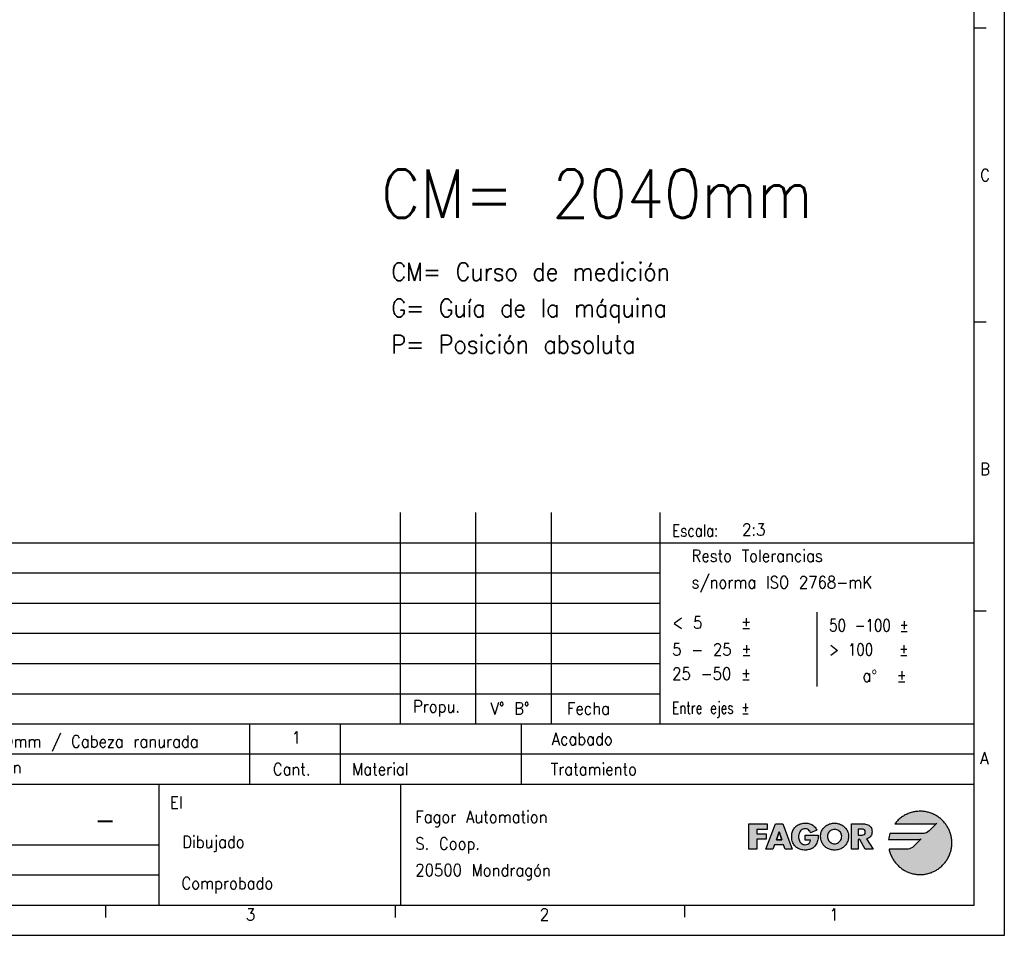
# Model space of a CAD drawing. Header units: millimetres. Extents: x -418 to 2750, y -1084 to 1393.
# Tile 23 of 74: x 259 to 422, y -151 to 1. Entities that reach past the tile are written whole.
import ezdxf

# ---------------------------------------------------------------- set-up
doc = ezdxf.new("R2010")
doc.units = ezdxf.units.MM
doc.layers.add('1', color=7, linetype='Continuous')
doc.layers.add('LAYER_1', color=7, linetype='Continuous')
doc.styles.add('CONVERTER_12', font='txt.shx', dxfattribs={"width": 0.9})
doc.styles.add('CONVERTER_13', font='txt.shx', dxfattribs={"width": 0.81})
doc.styles.add('CONVERTER_14', font='txt.shx', dxfattribs={"width": 0.72})

# ---------------------------------------------------------------- blocks, each defined once
blk = doc.blocks.new('tolerancias', base_point=(364.98, -115.5))
at = {"layer": '1', "color": 7}
blk.add_point((364.98, -115.5), dxfattribs=at)
blk = doc.blocks.new('_A1', base_point=(416.98, -145.5))
at = {"layer": '1', "linetype": 'Continuous'}
for points in [[(411.39, -131.17), (411.26, -131.07), (411.13, -130.98), (411, -130.88), (410.87, -130.79), (410.73, -130.71), (410.59, -130.63), (410.45, -130.55), (410.3, -130.48), (410.15, -130.41), (410, -130.34), (409.85, -130.29), (409.69, -130.23), (409.54, -130.18), (409.38, -130.14), (409.22, -130.1), (409.05, -130.06), (408.89, -130.03), (408.72, -130.01), (408.55, -129.99), (408.38, -129.97), (408.21, -129.97), (408.04, -129.96), (407.85, -129.97), (407.66, -129.98), (407.47, -129.99), (407.29, -130.02), (407.1, -130.05), (406.92, -130.08), (406.75, -130.12), (406.57, -130.17), (406.4, -130.22), (406.23, -130.28), (406.06, -130.35), (405.89, -130.42), (405.73, -130.49), (405.57, -130.57), (405.41, -130.66), (405.26, -130.75), (405.11, -130.85), (404.97, -130.95), (404.83, -131.06), (404.69, -131.17), (404.55, -131.28), (404.42, -131.4), (404.3, -131.53), (404.17, -131.65), (404.06, -131.79), (403.94, -131.92), (403.84, -132.06), (410.35, -132.06), (410.57, -132.03), (410.74, -131.98), (410.8, -131.95), (409.55, -133.2), (409.31, -133.39), (409.07, -133.52), (408.84, -133.6), (408.65, -133.64), (408.5, -133.66), (408.43, -133.67), (403.02, -133.67), (402.96, -133.9), (402.9, -134.15), (402.86, -134.39), (402.82, -134.65), (407.76, -134.65), (407.76, -134.65), (407.99, -134.61), (408.16, -134.56), (408.22, -134.53), (406.99, -135.76), (406.99, -135.76), (406.75, -135.96), (406.5, -136.1), (406.26, -136.18), (406.06, -136.23), (405.91, -136.25), (405.84, -136.25), (402.9, -136.25), (402.93, -136.42), (402.98, -136.58), (403.02, -136.75), (403.07, -136.91), (403.13, -137.06), (403.19, -137.22), (403.26, -137.37), (403.33, -137.52), (403.41, -137.67), (403.49, -137.81), (403.57, -137.95), (403.66, -138.09), (403.75, -138.23), (403.85, -138.36), (403.95, -138.49), (404.06, -138.62), (404.17, -138.74), (404.28, -138.86), (404.39, -138.97), (404.51, -139.09), (404.64, -139.2), (404.76, -139.3), (404.89, -139.4), (405.03, -139.5), (405.16, -139.59), (405.3, -139.68), (405.44, -139.76), (405.59, -139.84), (405.74, -139.92), (405.89, -139.99), (406.04, -140.05), (406.19, -140.12), (406.35, -140.17), (406.51, -140.22), (406.67, -140.27), (406.84, -140.31), (407, -140.35), (407.17, -140.38), (407.34, -140.4), (407.51, -140.42), (407.69, -140.44), (407.86, -140.45), (408.04, -140.45), (408.21, -140.45), (408.38, -140.44), (408.55, -140.43), (408.72, -140.41), (408.89, -140.38), (409.05, -140.35), (409.22, -140.32), (409.38, -140.28), (409.54, -140.23), (409.69, -140.18), (409.85, -140.13), (410, -140.07), (410.15, -140.01), (410.3, -139.94), (410.45, -139.87), (410.59, -139.79), (410.73, -139.71), (410.87, -139.62), (411, -139.53), (411.13, -139.44), (411.26, -139.34), (411.39, -139.24), (411.51, -139.14), (411.63, -139.03), (411.74, -138.91), (411.86, -138.8), (411.97, -138.68), (412.07, -138.56), (412.17, -138.43), (412.27, -138.3), (412.36, -138.17), (412.45, -138.04), (412.54, -137.9), (412.62, -137.76), (412.7, -137.62), (412.77, -137.47), (412.84, -137.32), (412.9, -137.17), (412.96, -137.02), (413.01, -136.86), (413.06, -136.71), (413.11, -136.55), (413.15, -136.39), (413.18, -136.22), (413.21, -136.06), (413.24, -135.89), (413.26, -135.72), (413.27, -135.55), (413.28, -135.38), (413.28, -135.21), (413.28, -135.03), (413.27, -134.86), (413.26, -134.69), (413.24, -134.52), (413.21, -134.36), (413.18, -134.19), (413.15, -134.03), (413.11, -133.87), (413.06, -133.71), (413.01, -133.55), (412.96, -133.39), (412.9, -133.24), (412.84, -133.09), (412.77, -132.94), (412.7, -132.8), (412.62, -132.65), (412.54, -132.51), (412.45, -132.38), (412.36, -132.24), (412.27, -132.11), (412.17, -131.98), (412.07, -131.86), (411.97, -131.73), (411.86, -131.61), (411.74, -131.5), (411.63, -131.39), (411.51, -131.28)], [(389.61, -131.99), (389.78, -132.04), (389.94, -132.1), (390.1, -132.18), (390.25, -132.27), (390.38, -132.37), (390.51, -132.49), (390.63, -132.62), (390.74, -132.77), (390.84, -132.93), (390.93, -133.1), (389.9, -133.53), (389.81, -133.34), (389.69, -133.18), (389.55, -133.05), (389.39, -132.95), (389.2, -132.89), (388.99, -132.87), (388.8, -132.88), (388.63, -132.93), (388.48, -133), (388.35, -133.1), (388.23, -133.22), (388.13, -133.36), (388.05, -133.51), (387.99, -133.67), (387.94, -133.84), (387.91, -134.01), (387.9, -134.19), (387.91, -134.37), (387.94, -134.54), (387.99, -134.71), (388.05, -134.87), (388.14, -135.02), (388.24, -135.15), (388.36, -135.27), (388.5, -135.37), (388.65, -135.44), (388.82, -135.48), (389.01, -135.5), (389.23, -135.48), (389.44, -135.42), (389.61, -135.32), (389.74, -135.18), (389.84, -134.99), (389.89, -134.77), (389, -134.77), (389, -133.92), (391.16, -133.92), (391.15, -134.12), (391.14, -134.31), (391.13, -134.5), (391.1, -134.69), (391.06, -134.87), (391, -135.05), (390.93, -135.22), (390.84, -135.4), (390.73, -135.57), (390.6, -135.73), (390.46, -135.88), (390.31, -136), (390.15, -136.11), (389.97, -136.2), (389.79, -136.27), (389.61, -136.32), (389.41, -136.36), (389.21, -136.39), (389, -136.39), (388.82, -136.39), (388.64, -136.37), (388.46, -136.34), (388.3, -136.3), (388.14, -136.25), (387.98, -136.19), (387.84, -136.11), (387.7, -136.03), (387.57, -135.94), (387.45, -135.84), (387.34, -135.73), (387.23, -135.61), (387.14, -135.48), (387.06, -135.34), (386.98, -135.2), (386.92, -135.04), (386.87, -134.89), (386.82, -134.72), (386.79, -134.55), (386.78, -134.37), (386.77, -134.18), (386.78, -133.99), (386.79, -133.81), (386.82, -133.63), (386.87, -133.46), (386.92, -133.3), (386.98, -133.14), (387.06, -132.99), (387.14, -132.85), (387.24, -132.72), (387.34, -132.6), (387.46, -132.49), (387.58, -132.39), (387.71, -132.29), (387.85, -132.21), (388, -132.14), (388.16, -132.07), (388.32, -132.02), (388.49, -131.98), (388.67, -131.95), (388.85, -131.93), (389.04, -131.93), (389.24, -131.93), (389.42, -131.95)], [(382.73, -132.99), (380.99, -132.99), (380.99, -133.69), (382.52, -133.69), (382.52, -134.61), (380.99, -134.61), (380.99, -136.25), (379.68, -136.25), (379.68, -132.07), (382.73, -132.07)]]:
    blk.add_hatch(color=2, dxfattribs=at).paths.add_polyline_path(points)
h = blk.add_hatch(color=2, dxfattribs=at)
h.paths.add_polyline_path([(395.15, -132.29), (395.29, -132.38), (395.42, -132.48), (395.54, -132.59), (395.66, -132.7), (395.76, -132.83), (395.86, -132.96), (395.94, -133.1), (396.01, -133.25), (396.07, -133.4), (396.12, -133.56), (396.16, -133.73), (396.18, -133.9), (396.19, -134.08), (396.18, -134.27), (396.16, -134.44), (396.14, -134.61), (396.1, -134.78), (396.04, -134.94), (395.98, -135.09), (395.91, -135.24), (395.83, -135.38), (395.74, -135.51), (395.64, -135.63), (395.53, -135.75), (395.42, -135.85), (395.29, -135.95), (395.16, -136.04), (395.02, -136.12), (394.88, -136.19), (394.72, -136.25), (394.56, -136.3), (394.4, -136.34), (394.23, -136.37), (394.05, -136.39), (393.87, -136.39), (393.69, -136.39), (393.52, -136.37), (393.34, -136.34), (393.18, -136.3), (393.02, -136.25), (392.87, -136.19), (392.72, -136.12), (392.58, -136.04), (392.45, -135.95), (392.33, -135.85), (392.21, -135.75), (392.1, -135.63), (392, -135.51), (391.91, -135.38), (391.83, -135.24), (391.76, -135.09), (391.7, -134.94), (391.65, -134.78), (391.61, -134.61), (391.58, -134.44), (391.56, -134.27), (391.56, -134.08), (391.56, -133.9), (391.58, -133.73), (391.62, -133.56), (391.67, -133.4), (391.73, -133.25), (391.8, -133.1), (391.89, -132.96), (391.98, -132.83), (392.09, -132.7), (392.2, -132.59), (392.32, -132.48), (392.45, -132.38), (392.59, -132.29), (392.74, -132.2), (392.89, -132.13), (393.04, -132.07), (393.2, -132.02), (393.36, -131.98), (393.53, -131.95), (393.7, -131.93), (393.87, -131.93), (394.04, -131.93), (394.21, -131.95), (394.38, -131.98), (394.54, -132.02), (394.7, -132.07), (394.86, -132.13), (395.01, -132.2)])
h.paths.add_polyline_path([(392.7, -133.92), (392.69, -134.09), (392.7, -134.28), (392.74, -134.46), (392.8, -134.63), (392.88, -134.78), (392.98, -134.92), (393.1, -135.04), (393.23, -135.14), (393.37, -135.23), (393.53, -135.29), (393.7, -135.33), (393.87, -135.34), (394.05, -135.33), (394.21, -135.29), (394.37, -135.23), (394.51, -135.14), (394.65, -135.04), (394.76, -134.92), (394.86, -134.78), (394.95, -134.63), (395.01, -134.46), (395.04, -134.28), (395.06, -134.09), (395.04, -133.92), (395, -133.75), (394.92, -133.59), (394.83, -133.45), (394.71, -133.32), (394.57, -133.21), (394.41, -133.11), (394.24, -133.04), (394.06, -133), (393.87, -132.98), (393.68, -133), (393.5, -133.04), (393.33, -133.11), (393.17, -133.21), (393.04, -133.32), (392.92, -133.45), (392.82, -133.59), (392.75, -133.75)], flags=16)
h = blk.add_hatch(color=2, dxfattribs=at)
h.paths.add_polyline_path([(386.86, -136.25), (385.7, -136.25), (385.43, -135.53), (383.93, -135.53), (383.64, -136.25), (382.48, -136.25), (384.09, -132.07), (385.28, -132.07)])
h.paths.add_polyline_path([(385.13, -134.69), (384.23, -134.69), (384.68, -133.36), (384.69, -133.36)], flags=16)
h = blk.add_hatch(color=2, dxfattribs=at)
h.paths.add_polyline_path([(399.78, -132.49), (399.88, -132.62), (399.96, -132.78), (400.02, -132.95), (400.06, -133.14), (400.07, -133.35), (400.06, -133.54), (400.03, -133.73), (399.97, -133.9), (399.89, -134.05), (399.78, -134.19), (399.66, -134.31), (399.51, -134.41), (399.34, -134.49), (399.16, -134.54), (400.24, -136.25), (398.95, -136.25), (398.04, -134.66), (397.78, -134.66), (397.78, -136.25), (396.69, -136.25), (396.69, -132.07), (398.62, -132.07), (398.82, -132.07), (399.01, -132.1), (399.19, -132.14), (399.36, -132.2), (399.52, -132.28), (399.66, -132.38)])
h.paths.add_polyline_path([(397.78, -132.9), (397.78, -133.94), (398.21, -133.94), (398.42, -133.93), (398.63, -133.89), (398.8, -133.8), (398.92, -133.65), (398.96, -133.42), (398.92, -133.19), (398.8, -133.04), (398.63, -132.95), (398.42, -132.91), (398.21, -132.9)], flags=16)
at = {"layer": '1', "color": 2, "linetype": 'Continuous'}
for p, q in [((421.98, -150.5), (421.98, 443.5)), ((418.98, -0.3), (416.98, -0.3)), ((418.98, -48.97), (416.98, -48.97)), ((231.98, -85.5), (416.98, -85.5)), ((231.98, -90.5), (364.98, -90.5)), ((231.98, -95.5), (364.98, -95.5)), ((390.98, -109.3), (390.98, -97)), ((418.98, -96.83), (416.98, -96.83)), ((231.98, -100.5), (364.98, -100.5)), ((231.98, -105.5), (364.98, -105.5)), ((231.98, -110.5), (364.98, -110.5)), ((416.98, -120.5), (231.98, -120.5)), ((231.98, -140.5), (281.98, -140.5)), ((273.15, -145.55), (273.15, -147.55)), ((321.09, -145.55), (321.09, -147.55)), ((369.03, -145.5), (369.03, -147.5)), ((-418.02, -150.5), (421.98, -150.5))]:
    blk.add_line(p, q, dxfattribs=at)
at = {"layer": '1', "color": 7, "linetype": 'Continuous'}
for p, q in [((416.98, -145.5), (416.98, 438.5)), ((321.98, -115.5), (321.98, -80.5)), ((334.48, -115.5), (334.48, -80.5)), ((346.98, -115.5), (346.98, -80.5)), ((364.98, -115.5), (364.98, -80.5)), ((231.98, -115.5), (416.98, -115.5)), ((296.98, -115.5), (296.98, -125.5)), ((311.98, -115.5), (311.98, -125.5)), ((341.98, -115.5), (341.98, -125.5)), ((231.98, -125.5), (416.98, -125.5)), ((281.98, -125.5), (281.98, -135.5)), ((321.98, -125.5), (321.98, -145.5)), ((231.98, -135.5), (281.98, -135.5)), ((281.98, -135.5), (281.98, -140.5)), ((281.98, -140.5), (281.98, -145.5)), ((-398.02, -145.5), (416.98, -145.5))]:
    blk.add_line(p, q, dxfattribs=at)
at = {"layer": 'LAYER_1', "color": 2, "linetype": 'Continuous'}
for p, q in [((405.89, -130.42), (405.73, -130.49)), ((406.06, -130.35), (405.89, -130.42)), ((406.23, -130.28), (406.06, -130.35)), ((406.4, -130.22), (406.23, -130.28)), ((406.57, -130.17), (406.4, -130.22)), ((406.75, -130.12), (406.57, -130.17)), ((406.92, -130.08), (406.75, -130.12)), ((407.1, -130.05), (406.92, -130.08)), ((407.29, -130.02), (407.1, -130.05)), ((407.47, -129.99), (407.29, -130.02)), ((407.66, -129.98), (407.47, -129.99)), ((407.85, -129.97), (407.66, -129.98)), ((408.04, -129.96), (407.85, -129.97)), ((408.21, -129.97), (408.04, -129.96)), ((408.38, -129.97), (408.21, -129.97)), ((408.55, -129.99), (408.38, -129.97)), ((408.72, -130.01), (408.55, -129.99)), ((408.89, -130.03), (408.72, -130.01)), ((409.05, -130.06), (408.89, -130.03)), ((409.22, -130.1), (409.05, -130.06)), ((409.38, -130.14), (409.22, -130.1)), ((409.54, -130.18), (409.38, -130.14)), ((409.69, -130.23), (409.54, -130.18)), ((409.85, -130.29), (409.69, -130.23)), ((410, -130.34), (409.85, -130.29)), ((410.15, -130.41), (410, -130.34)), ((410.3, -130.48), (410.15, -130.41)), ((388.16, -132.07), (388.32, -132.02)), ((388.32, -132.02), (388.49, -131.98)), ((388.49, -131.98), (388.67, -131.95)), ((388.67, -131.95), (388.85, -131.93)), ((388.85, -131.93), (389.04, -131.93)), ((389.04, -131.93), (389.24, -131.93)), ((389.04, -131.93), (389.04, -131.93)), ((389.24, -131.93), (389.42, -131.95)), ((389.42, -131.95), (389.61, -131.99)), ((389.61, -131.99), (389.78, -132.04)), ((389.78, -132.04), (389.94, -132.1)), ((393.04, -132.07), (393.2, -132.02)), ((393.2, -132.02), (393.36, -131.98)), ((393.36, -131.98), (393.53, -131.95)), ((393.53, -131.95), (393.7, -131.93)), ((393.7, -131.93), (393.87, -131.93)), ((393.87, -131.93), (394.04, -131.93)), ((394.04, -131.93), (394.21, -131.95)), ((394.21, -131.95), (394.38, -131.98)), ((394.38, -131.98), (394.54, -132.02)), ((394.54, -132.02), (394.7, -132.07)), ((403.94, -131.92), (403.84, -132.06)), ((404.06, -131.79), (403.94, -131.92)), ((404.17, -131.65), (404.06, -131.79)), ((404.3, -131.53), (404.17, -131.65)), ((404.42, -131.4), (404.3, -131.53)), ((404.55, -131.28), (404.42, -131.4)), ((404.69, -131.17), (404.55, -131.28)), ((404.83, -131.06), (404.69, -131.17)), ((404.97, -130.95), (404.83, -131.06)), ((405.11, -130.85), (404.97, -130.95)), ((405.26, -130.75), (405.11, -130.85)), ((405.41, -130.66), (405.26, -130.75)), ((405.57, -130.57), (405.41, -130.66)), ((405.73, -130.49), (405.57, -130.57)), ((410.8, -131.95), (409.55, -133.2)), ((410.45, -130.55), (410.3, -130.48)), ((410.35, -132.06), (410.57, -132.03)), ((410.59, -130.63), (410.45, -130.55)), ((410.57, -132.03), (410.74, -131.98)), ((410.73, -130.71), (410.59, -130.63)), ((410.87, -130.79), (410.73, -130.71)), ((410.74, -131.98), (410.8, -131.95)), ((411, -130.88), (410.87, -130.79)), ((411.13, -130.98), (411, -130.88)), ((411.26, -131.07), (411.13, -130.98)), ((411.39, -131.17), (411.26, -131.07)), ((411.51, -131.28), (411.39, -131.17)), ((411.63, -131.39), (411.51, -131.28)), ((411.74, -131.5), (411.63, -131.39)), ((411.86, -131.61), (411.74, -131.5)), ((411.97, -131.73), (411.86, -131.61)), ((412.07, -131.86), (411.97, -131.73)), ((412.17, -131.98), (412.07, -131.86)), ((412.27, -132.11), (412.17, -131.98)), ((379.68, -132.07), (382.73, -132.07)), ((379.68, -136.25), (379.68, -132.07)), ((382.73, -132.99), (380.99, -132.99)), ((380.99, -132.99), (380.99, -133.69)), ((382.48, -136.25), (384.09, -132.07)), ((382.73, -132.07), (382.73, -132.99)), ((384.09, -132.07), (385.28, -132.07)), ((384.23, -134.69), (384.68, -133.36)), ((384.68, -133.36), (384.23, -134.69)), ((384.68, -133.36), (384.69, -133.36)), ((384.69, -133.36), (384.68, -133.36)), ((384.69, -133.36), (385.13, -134.69)), ((385.13, -134.69), (384.69, -133.36)), ((385.28, -132.07), (386.86, -136.25)), ((386.79, -133.81), (386.82, -133.63)), ((386.82, -133.63), (386.87, -133.46)), ((386.87, -133.46), (386.92, -133.3)), ((386.92, -133.3), (386.98, -133.14)), ((386.98, -133.14), (387.06, -132.99)), ((387.06, -132.99), (387.14, -132.85)), ((387.14, -132.85), (387.24, -132.72)), ((387.24, -132.72), (387.34, -132.6)), ((387.34, -132.6), (387.46, -132.49)), ((387.46, -132.49), (387.58, -132.39)), ((387.58, -132.39), (387.71, -132.29)), ((387.71, -132.29), (387.85, -132.21)), ((387.85, -132.21), (388, -132.14)), ((387.99, -133.67), (387.94, -133.84)), ((388.05, -133.51), (387.99, -133.67)), ((388, -132.14), (388.16, -132.07)), ((388.13, -133.36), (388.05, -133.51)), ((388.23, -133.22), (388.13, -133.36)), ((388.35, -133.1), (388.23, -133.22)), ((388.48, -133), (388.35, -133.1)), ((388.63, -132.93), (388.48, -133)), ((388.8, -132.88), (388.63, -132.93)), ((388.99, -132.87), (388.8, -132.88)), ((389.2, -132.89), (388.99, -132.87)), ((389.39, -132.95), (389.2, -132.89)), ((389.55, -133.05), (389.39, -132.95)), ((389.69, -133.18), (389.55, -133.05)), ((389.81, -133.34), (389.69, -133.18)), ((389.9, -133.53), (389.81, -133.34)), ((390.93, -133.1), (389.9, -133.53)), ((389.94, -132.1), (390.1, -132.18)), ((390.1, -132.18), (390.25, -132.27)), ((390.25, -132.27), (390.38, -132.37)), ((390.38, -132.37), (390.51, -132.49)), ((390.51, -132.49), (390.63, -132.62)), ((390.63, -132.62), (390.74, -132.77)), ((390.74, -132.77), (390.84, -132.93)), ((390.84, -132.93), (390.93, -133.1)), ((391.58, -133.73), (391.62, -133.56)), ((391.62, -133.56), (391.67, -133.4)), ((391.67, -133.4), (391.73, -133.25)), ((391.73, -133.25), (391.8, -133.1)), ((391.8, -133.1), (391.89, -132.96)), ((391.89, -132.96), (391.98, -132.83)), ((391.98, -132.83), (392.09, -132.7)), ((392.09, -132.7), (392.2, -132.59)), ((392.2, -132.59), (392.32, -132.48)), ((392.32, -132.48), (392.45, -132.38)), ((392.45, -132.38), (392.59, -132.29)), ((392.59, -132.29), (392.74, -132.2)), ((392.74, -132.2), (392.89, -132.13)), ((392.82, -133.59), (392.75, -133.75)), ((392.92, -133.45), (392.82, -133.59)), ((392.89, -132.13), (393.04, -132.07)), ((393.04, -133.32), (392.92, -133.45)), ((393.17, -133.21), (393.04, -133.32)), ((393.33, -133.11), (393.17, -133.21)), ((393.5, -133.04), (393.33, -133.11)), ((393.68, -133), (393.5, -133.04)), ((393.87, -132.98), (393.68, -133)), ((394.06, -133), (393.87, -132.98)), ((394.24, -133.04), (394.06, -133)), ((394.41, -133.11), (394.24, -133.04)), ((394.57, -133.21), (394.41, -133.11)), ((394.71, -133.32), (394.57, -133.21)), ((394.7, -132.07), (394.86, -132.13)), ((394.83, -133.45), (394.71, -133.32)), ((394.92, -133.59), (394.83, -133.45)), ((394.86, -132.13), (395.01, -132.2)), ((395, -133.75), (394.92, -133.59)), ((395.01, -132.2), (395.15, -132.29)), ((395.15, -132.29), (395.29, -132.38)), ((395.29, -132.38), (395.42, -132.48)), ((395.42, -132.48), (395.54, -132.59)), ((395.54, -132.59), (395.66, -132.7)), ((395.66, -132.7), (395.76, -132.83)), ((395.76, -132.83), (395.86, -132.96)), ((395.86, -132.96), (395.94, -133.1)), ((395.94, -133.1), (396.01, -133.25)), ((396.01, -133.25), (396.07, -133.4)), ((396.07, -133.4), (396.12, -133.56)), ((396.12, -133.56), (396.16, -133.73)), ((396.69, -132.07), (398.62, -132.07)), ((396.69, -136.25), (396.69, -132.07)), ((397.78, -132.9), (397.78, -133.94)), ((398.21, -132.9), (397.78, -132.9)), ((398.42, -132.91), (398.21, -132.9)), ((398.63, -132.95), (398.42, -132.91)), ((398.62, -132.07), (398.82, -132.07)), ((398.8, -133.04), (398.63, -132.95)), ((398.92, -133.19), (398.8, -133.04)), ((398.8, -133.8), (398.92, -133.65)), ((398.82, -132.07), (399.01, -132.1)), ((398.96, -133.42), (398.92, -133.19)), ((398.92, -133.65), (398.96, -133.42)), ((399.01, -132.1), (399.19, -132.14)), ((399.19, -132.14), (399.36, -132.2)), ((399.36, -132.2), (399.52, -132.28)), ((399.52, -132.28), (399.66, -132.38)), ((399.66, -132.38), (399.78, -132.49)), ((399.78, -132.49), (399.88, -132.62)), ((399.88, -132.62), (399.96, -132.78)), ((399.96, -132.78), (400.02, -132.95)), ((400.02, -132.95), (400.06, -133.14)), ((400.06, -133.54), (400.03, -133.73)), ((400.06, -133.14), (400.07, -133.35)), ((400.07, -133.35), (400.06, -133.54)), ((403.02, -133.67), (402.96, -133.9)), ((408.43, -133.67), (403.02, -133.67)), ((403.84, -132.06), (410.35, -132.06)), ((403.84, -132.06), (403.84, -132.06)), ((408.5, -133.66), (408.43, -133.67)), ((408.65, -133.64), (408.5, -133.66)), ((408.84, -133.6), (408.65, -133.64)), ((409.07, -133.52), (408.84, -133.6)), ((409.31, -133.39), (409.07, -133.52)), ((409.55, -133.2), (409.31, -133.39)), ((412.36, -132.24), (412.27, -132.11)), ((412.45, -132.38), (412.36, -132.24)), ((412.54, -132.51), (412.45, -132.38)), ((412.62, -132.65), (412.54, -132.51)), ((412.7, -132.8), (412.62, -132.65)), ((412.77, -132.94), (412.7, -132.8)), ((412.84, -133.09), (412.77, -132.94)), ((412.9, -133.24), (412.84, -133.09)), ((412.96, -133.39), (412.9, -133.24)), ((413.01, -133.55), (412.96, -133.39)), ((413.06, -133.71), (413.01, -133.55)), ((380.99, -133.69), (382.52, -133.69)), ((380.99, -134.61), (380.99, -136.25)), ((382.52, -134.61), (380.99, -134.61)), ((382.52, -133.69), (382.52, -134.61)), ((385.13, -134.69), (384.23, -134.69)), ((384.23, -134.69), (385.13, -134.69)), ((386.77, -134.18), (386.78, -133.99)), ((386.77, -134.18), (386.77, -134.18)), ((386.78, -134.37), (386.77, -134.18)), ((386.78, -133.99), (386.79, -133.81)), ((386.79, -134.55), (386.78, -134.37)), ((386.82, -134.72), (386.79, -134.55)), ((386.87, -134.89), (386.82, -134.72)), ((386.92, -135.04), (386.87, -134.89)), ((386.98, -135.2), (386.92, -135.04)), ((387.06, -135.34), (386.98, -135.2)), ((387.91, -134.01), (387.9, -134.19)), ((387.9, -134.19), (387.91, -134.37)), ((387.94, -133.84), (387.91, -134.01)), ((387.91, -134.37), (387.94, -134.54)), ((387.94, -134.54), (387.99, -134.71)), ((387.99, -134.71), (388.05, -134.87)), ((388.05, -134.87), (388.14, -135.02)), ((388.14, -135.02), (388.24, -135.15)), ((388.24, -135.15), (388.36, -135.27)), ((388.36, -135.27), (388.5, -135.37)), ((389, -133.92), (391.16, -133.92)), ((389, -134.77), (389, -133.92)), ((389.89, -134.77), (389, -134.77)), ((389.44, -135.42), (389.61, -135.32)), ((389.61, -135.32), (389.74, -135.18)), ((389.74, -135.18), (389.84, -134.99)), ((389.84, -134.99), (389.89, -134.77)), ((390.93, -135.22), (390.84, -135.4)), ((391, -135.05), (390.93, -135.22)), ((391.06, -134.87), (391, -135.05)), ((391.1, -134.69), (391.06, -134.87)), ((391.13, -134.5), (391.1, -134.69)), ((391.14, -134.31), (391.13, -134.5)), ((391.15, -134.12), (391.14, -134.31)), ((391.16, -133.92), (391.15, -134.12)), ((391.56, -133.9), (391.58, -133.73)), ((391.56, -134.08), (391.56, -133.9)), ((391.56, -134.08), (391.56, -134.08)), ((391.56, -134.27), (391.56, -134.08)), ((391.58, -134.44), (391.56, -134.27)), ((391.61, -134.61), (391.58, -134.44)), ((391.65, -134.78), (391.61, -134.61)), ((391.7, -134.94), (391.65, -134.78)), ((391.76, -135.09), (391.7, -134.94)), ((391.83, -135.24), (391.76, -135.09)), ((391.91, -135.38), (391.83, -135.24)), ((392.7, -133.92), (392.69, -134.09)), ((392.69, -134.09), (392.7, -134.28)), ((392.75, -133.75), (392.7, -133.92)), ((392.7, -134.28), (392.74, -134.46)), ((392.74, -134.46), (392.8, -134.63)), ((392.8, -134.63), (392.88, -134.78)), ((392.88, -134.78), (392.98, -134.92)), ((392.98, -134.92), (393.1, -135.04)), ((393.1, -135.04), (393.23, -135.14)), ((393.23, -135.14), (393.37, -135.23)), ((393.37, -135.23), (393.53, -135.29)), ((393.53, -135.29), (393.7, -135.33)), ((394.05, -135.33), (394.21, -135.29)), ((394.21, -135.29), (394.37, -135.23)), ((394.37, -135.23), (394.51, -135.14)), ((394.51, -135.14), (394.65, -135.04)), ((394.65, -135.04), (394.76, -134.92)), ((394.76, -134.92), (394.86, -134.78)), ((394.86, -134.78), (394.95, -134.63)), ((394.95, -134.63), (395.01, -134.46)), ((395.04, -133.92), (395, -133.75)), ((395.01, -134.46), (395.04, -134.28)), ((395.06, -134.09), (395.04, -133.92)), ((395.04, -134.28), (395.06, -134.09)), ((395.06, -134.09), (395.06, -134.09)), ((395.91, -135.24), (395.83, -135.38)), ((395.98, -135.09), (395.91, -135.24)), ((396.04, -134.94), (395.98, -135.09)), ((396.1, -134.78), (396.04, -134.94)), ((396.14, -134.61), (396.1, -134.78)), ((396.16, -134.44), (396.14, -134.61)), ((396.16, -133.73), (396.18, -133.9)), ((396.18, -134.27), (396.16, -134.44)), ((396.18, -133.9), (396.19, -134.08)), ((396.19, -134.08), (396.18, -134.27)), ((396.19, -134.08), (396.19, -134.08)), ((397.78, -133.94), (398.21, -133.94)), ((397.78, -134.66), (397.78, -136.25)), ((398.04, -134.66), (397.78, -134.66)), ((398.95, -136.25), (398.04, -134.66)), ((398.21, -133.94), (398.42, -133.93)), ((398.42, -133.93), (398.63, -133.89)), ((398.63, -133.89), (398.8, -133.8)), ((399.34, -134.49), (399.16, -134.54)), ((399.16, -134.54), (400.24, -136.25)), ((399.51, -134.41), (399.34, -134.49)), ((399.66, -134.31), (399.51, -134.41)), ((399.78, -134.19), (399.66, -134.31)), ((399.89, -134.05), (399.78, -134.19)), ((399.97, -133.9), (399.89, -134.05)), ((400.03, -133.73), (399.97, -133.9)), ((402.86, -134.39), (402.82, -134.65)), ((402.82, -134.65), (407.76, -134.65)), ((402.9, -134.15), (402.86, -134.39)), ((402.96, -133.9), (402.9, -134.15)), ((408.22, -134.53), (406.99, -135.76)), ((407.76, -134.65), (407.99, -134.61)), ((407.76, -134.65), (407.76, -134.65)), ((407.99, -134.61), (408.16, -134.56)), ((408.16, -134.56), (408.22, -134.53)), ((413.11, -133.87), (413.06, -133.71)), ((413.15, -134.03), (413.11, -133.87)), ((413.18, -134.19), (413.15, -134.03)), ((413.21, -134.36), (413.18, -134.19)), ((413.24, -134.52), (413.21, -134.36)), ((413.26, -134.69), (413.24, -134.52)), ((413.27, -134.86), (413.26, -134.69)), ((413.28, -135.03), (413.27, -134.86)), ((413.28, -135.21), (413.28, -135.03)), ((413.28, -135.21), (413.28, -135.21)), ((413.28, -135.38), (413.28, -135.21)), ((380.99, -136.25), (379.68, -136.25)), ((383.64, -136.25), (382.48, -136.25)), ((383.93, -135.53), (383.64, -136.25)), ((385.43, -135.53), (383.93, -135.53)), ((385.7, -136.25), (385.43, -135.53)), ((386.86, -136.25), (385.7, -136.25)), ((387.14, -135.48), (387.06, -135.34)), ((387.23, -135.61), (387.14, -135.48)), ((387.34, -135.73), (387.23, -135.61)), ((387.45, -135.84), (387.34, -135.73)), ((387.57, -135.94), (387.45, -135.84)), ((387.7, -136.03), (387.57, -135.94)), ((387.84, -136.11), (387.7, -136.03)), ((387.98, -136.19), (387.84, -136.11)), ((388.14, -136.25), (387.98, -136.19)), ((388.3, -136.3), (388.14, -136.25)), ((388.46, -136.34), (388.3, -136.3)), ((388.64, -136.37), (388.46, -136.34)), ((388.5, -135.37), (388.65, -135.44)), ((388.82, -136.39), (388.64, -136.37)), ((388.65, -135.44), (388.82, -135.48)), ((388.82, -135.48), (389.01, -135.5)), ((389, -136.39), (388.82, -136.39)), ((389.21, -136.39), (389, -136.39)), ((389.01, -135.5), (389.23, -135.48)), ((389.01, -135.5), (389.01, -135.5)), ((389.41, -136.36), (389.21, -136.39)), ((389.23, -135.48), (389.44, -135.42)), ((389.61, -136.32), (389.41, -136.36)), ((389.79, -136.27), (389.61, -136.32)), ((389.97, -136.2), (389.79, -136.27)), ((390.15, -136.11), (389.97, -136.2)), ((390.31, -136), (390.15, -136.11)), ((390.46, -135.88), (390.31, -136)), ((390.6, -135.73), (390.46, -135.88)), ((390.73, -135.57), (390.6, -135.73)), ((390.84, -135.4), (390.73, -135.57)), ((392, -135.51), (391.91, -135.38)), ((392.1, -135.63), (392, -135.51)), ((392.21, -135.75), (392.1, -135.63)), ((392.33, -135.85), (392.21, -135.75)), ((392.45, -135.95), (392.33, -135.85)), ((392.58, -136.04), (392.45, -135.95)), ((392.72, -136.12), (392.58, -136.04)), ((392.87, -136.19), (392.72, -136.12)), ((393.02, -136.25), (392.87, -136.19)), ((393.18, -136.3), (393.02, -136.25)), ((393.34, -136.34), (393.18, -136.3)), ((393.52, -136.37), (393.34, -136.34)), ((393.69, -136.39), (393.52, -136.37)), ((393.87, -136.39), (393.69, -136.39)), ((393.7, -135.33), (393.87, -135.34)), ((393.87, -135.34), (394.05, -135.33)), ((394.05, -136.39), (393.87, -136.39)), ((394.23, -136.37), (394.05, -136.39)), ((394.4, -136.34), (394.23, -136.37)), ((394.56, -136.3), (394.4, -136.34)), ((394.72, -136.25), (394.56, -136.3)), ((394.88, -136.19), (394.72, -136.25)), ((395.02, -136.12), (394.88, -136.19)), ((395.16, -136.04), (395.02, -136.12)), ((395.29, -135.95), (395.16, -136.04)), ((395.42, -135.85), (395.29, -135.95)), ((395.53, -135.75), (395.42, -135.85)), ((395.64, -135.63), (395.53, -135.75)), ((395.74, -135.51), (395.64, -135.63)), ((395.83, -135.38), (395.74, -135.51)), ((397.78, -136.25), (396.69, -136.25)), ((400.24, -136.25), (398.95, -136.25)), ((402.9, -136.25), (402.93, -136.42)), ((405.84, -136.25), (402.9, -136.25)), ((402.93, -136.42), (402.98, -136.58)), ((402.98, -136.58), (403.02, -136.75)), ((403.02, -136.75), (403.07, -136.91)), ((403.07, -136.91), (403.13, -137.06)), ((405.91, -136.25), (405.84, -136.25)), ((406.06, -136.23), (405.91, -136.25)), ((406.26, -136.18), (406.06, -136.23)), ((406.5, -136.1), (406.26, -136.18)), ((406.75, -135.96), (406.5, -136.1)), ((406.99, -135.76), (406.75, -135.96)), ((406.99, -135.76), (406.99, -135.76)), ((412.96, -137.02), (413.01, -136.86)), ((413.01, -136.86), (413.06, -136.71)), ((413.06, -136.71), (413.11, -136.55)), ((413.11, -136.55), (413.15, -136.39)), ((413.15, -136.39), (413.18, -136.22)), ((413.18, -136.22), (413.21, -136.06)), ((413.21, -136.06), (413.24, -135.89)), ((413.24, -135.89), (413.26, -135.72)), ((413.26, -135.72), (413.27, -135.55)), ((413.27, -135.55), (413.28, -135.38)), ((403.13, -137.06), (403.19, -137.22)), ((403.19, -137.22), (403.26, -137.37)), ((403.26, -137.37), (403.33, -137.52)), ((403.33, -137.52), (403.41, -137.67)), ((403.41, -137.67), (403.49, -137.81)), ((403.49, -137.81), (403.57, -137.95)), ((403.57, -137.95), (403.66, -138.09)), ((403.66, -138.09), (403.75, -138.23)), ((403.75, -138.23), (403.85, -138.36)), ((403.85, -138.36), (403.95, -138.49)), ((403.95, -138.49), (404.06, -138.62)), ((411.97, -138.68), (412.07, -138.56)), ((412.07, -138.56), (412.17, -138.43)), ((412.17, -138.43), (412.27, -138.3)), ((412.27, -138.3), (412.36, -138.17)), ((412.36, -138.17), (412.45, -138.04)), ((412.45, -138.04), (412.54, -137.9)), ((412.54, -137.9), (412.62, -137.76)), ((412.62, -137.76), (412.7, -137.62)), ((412.7, -137.62), (412.77, -137.47)), ((412.77, -137.47), (412.84, -137.32)), ((412.84, -137.32), (412.9, -137.17)), ((412.9, -137.17), (412.96, -137.02)), ((404.06, -138.62), (404.17, -138.74)), ((404.17, -138.74), (404.28, -138.86)), ((404.28, -138.86), (404.39, -138.97)), ((404.39, -138.97), (404.51, -139.09)), ((404.51, -139.09), (404.64, -139.2)), ((404.64, -139.2), (404.76, -139.3)), ((404.76, -139.3), (404.89, -139.4)), ((404.89, -139.4), (405.03, -139.5)), ((405.03, -139.5), (405.16, -139.59)), ((405.16, -139.59), (405.3, -139.68)), ((405.3, -139.68), (405.44, -139.76)), ((405.44, -139.76), (405.59, -139.84)), ((405.59, -139.84), (405.74, -139.92)), ((405.74, -139.92), (405.89, -139.99)), ((405.89, -139.99), (406.04, -140.05)), ((406.04, -140.05), (406.19, -140.12)), ((406.19, -140.12), (406.35, -140.17)), ((406.35, -140.17), (406.51, -140.22)), ((409.54, -140.23), (409.69, -140.18)), ((409.69, -140.18), (409.85, -140.13)), ((409.85, -140.13), (410, -140.07)), ((410, -140.07), (410.15, -140.01)), ((410.15, -140.01), (410.3, -139.94)), ((410.3, -139.94), (410.45, -139.87)), ((410.45, -139.87), (410.59, -139.79)), ((410.59, -139.79), (410.73, -139.71)), ((410.73, -139.71), (410.87, -139.62)), ((410.87, -139.62), (411, -139.53)), ((411, -139.53), (411.13, -139.44)), ((411.13, -139.44), (411.26, -139.34)), ((411.26, -139.34), (411.39, -139.24)), ((411.39, -139.24), (411.51, -139.14)), ((411.51, -139.14), (411.63, -139.03)), ((411.63, -139.03), (411.74, -138.91)), ((411.74, -138.91), (411.86, -138.8)), ((411.86, -138.8), (411.97, -138.68)), ((406.51, -140.22), (406.67, -140.27)), ((406.67, -140.27), (406.84, -140.31)), ((406.84, -140.31), (407, -140.35)), ((407, -140.35), (407.17, -140.38)), ((407.17, -140.38), (407.34, -140.4)), ((407.34, -140.4), (407.51, -140.42)), ((407.51, -140.42), (407.69, -140.44)), ((407.69, -140.44), (407.86, -140.45)), ((407.86, -140.45), (408.04, -140.45)), ((408.04, -140.45), (408.21, -140.45)), ((408.04, -140.45), (408.04, -140.45)), ((408.21, -140.45), (408.38, -140.44)), ((408.38, -140.44), (408.55, -140.43)), ((408.55, -140.43), (408.72, -140.41)), ((408.72, -140.41), (408.89, -140.38)), ((408.89, -140.38), (409.05, -140.35)), ((409.05, -140.35), (409.22, -140.32)), ((409.22, -140.32), (409.38, -140.28)), ((409.38, -140.28), (409.54, -140.23))]:
    blk.add_line(p, q, dxfattribs=at)
at = {"layer": '1'}
blk.add_blockref('tolerancias', (364.98, -115.5), dxfattribs=at)
at = {"layer": '1', "color": 2}
for s, style, width, p in [('Escala:', 'CONVERTER_13', 0.81, (366.98, -84.5)), ('El', 'CONVERTER_12', 0.9, (283.83, -129.5))]:
    blk.add_text(s, height=2, dxfattribs=dict(at, style=style, width=width)).set_placement(p)
for s, insert, char_height, attachment_point, line_spacing_factor, style in [('C', (417.98, -24.63), 2, 4, 1.20048, 'CONVERTER_12'), ('B', (417.98, -73.3), 2, 4, 1.20048, 'CONVERTER_12'), ('Resto Tolerancias\\Ps/norma ISO 2768-mK', (370.18, -90.19), 2, 4, 1.320528, 'CONVERTER_12'), ('< 5    ±', (366.98, -99.72), 2, 7, 1.320528, 'CONVERTER_12'), ('50 -100 ±', (392.98, -100.18), 2, 7, 1.320528, 'CONVERTER_13'), ('5 - 25 ±', (366.98, -104.18), 2, 7, 1.320528, 'CONVERTER_12'), ('> 100   ±', (392.98, -104.18), 2, 7, 1.320528, 'CONVERTER_13'), ('a{\\Fgdt;~}  ±', (398.5, -108.51), 2, 7, 1.320528, 'CONVERTER_12'), ('25 -50 ±', (366.98, -108.18), 2, 7, 1.320528, 'CONVERTER_12'), ('Propu.', (324.06, -112.93), 2, 4, 1.320528, 'CONVERTER_12'), ('V° B°', (336.9, -112.93), 2, 4, 1.20048, 'CONVERTER_12'), ('Fecha', (349.57, -112.93), 2, 4, 1.320528, 'CONVERTER_12'), ('Entre ejes ±', (366.98, -114.5), 2, 7, 1.320528, 'CONVERTER_14'), ('1', (303.98, -117.74), 2, 4, 1.20048, 'CONVERTER_12'), ('Acabado', (357.14, -118), 2, 6, 1.320528, 'CONVERTER_12'), ('A', (417.98, -121.17), 2, 4, 1.20048, 'CONVERTER_12'), ('Designación', (244.98, -123), 2, 4, 1.320528, 'CONVERTER_12'), ('Cant.', (303.98, -123), 2, 5, 1.320528, 'CONVERTER_12'), ('Material', (313.98, -123), 2, 4, 1.320528, 'CONVERTER_12'), ('Tratamiento', (361.14, -123), 2, 6, 1.320528, 'CONVERTER_12'), ('Fagor Automation\\PS. Coop.\\P20500 Mondragón', (324.45, -135.64), 2, 4, 1.320528, 'CONVERTER_12'), ('-', (273.11, -131.37), 3.5, 5, 1.320528, 'CONVERTER_12'), ('Dibujado', (296.19, -135.37), 2, 6, 1.320528, 'CONVERTER_12'), ('Comprobado', (300.92, -142.22), 2, 6, 1.320528, 'CONVERTER_12'), ('3', (296.4, -147.05), 2, 4, 1.20048, 'CONVERTER_12'), ('2', (345.06, -147.05), 2, 4, 1.20048, 'CONVERTER_12'), ('1', (393, -147.05), 2, 4, 1.20048, 'CONVERTER_12')]:
    blk.add_mtext(s, dxfattribs=dict(at, insert=insert, char_height=char_height, attachment_point=attachment_point, line_spacing_factor=line_spacing_factor, style=style))

msp = doc.modelspace()

# ---------------------------------------------------------------- block references
msp.add_blockref('_A1', (416.98, -145.5))

# ---------------------------------------------------------------- texts
at = {"layer": '1', "color": 2, "style": 'CONVERTER_12', "width": 0.9}
for s, height, p in [('CM= 2040mm', 8, (318.79, -31.71)), ('2:3', 2, (378.56, -84.32)), ('SV2-2040mm / Cabeza ranurada', 2, (245.26, -119.4))]:
    msp.add_text(s, height=height, dxfattribs=at).set_placement(p)
at = {"layer": '1', "color": 2, "insert": (320.5, -54.15), "char_height": 3, "attachment_point": 7, "line_spacing_factor": 1.20048, "style": 'CONVERTER_12'}
msp.add_mtext('CM= Curso de medición\\PG= Guía de la máquina\\PP= Posición absoluta', dxfattribs=at)

doc.saveas('drawing.dxf')
